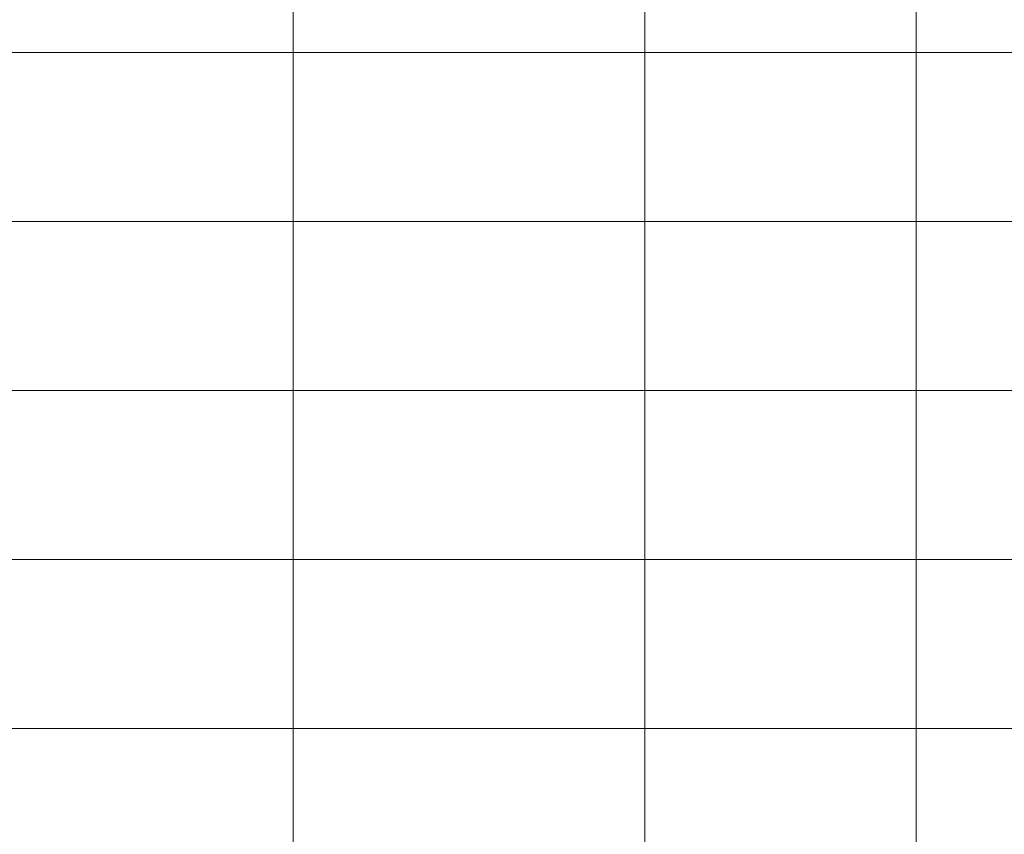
# Model space of a CAD drawing. Extents: x 0 to 1189, y 0 to 841.
# Tile 127 of 132: x 1098 to 1138, y 110 to 143. Entities that reach past the tile are written whole.
import ezdxf

# ---------------------------------------------------------------- set-up
doc = ezdxf.new("R2010")
doc.units = 0

msp = doc.modelspace()

# ---------------------------------------------------------------- linework, layer by layer
at = {"color": 7, "lineweight": 13}
for p, q in [((1134.82, 821.519), (1134.82, 76.519)), ((1109, 821), (1109, 76)), ((1123.569, 820.881), (1123.569, 75.881)), ((1169, 142), (989, 142)), ((1169, 135), (989, 135)), ((1169, 128), (989, 128)), ((1169, 121), (989, 121)), ((1169, 114), (989, 114))]:
    msp.add_line(p, q, dxfattribs=at)

doc.saveas('drawing.dxf')
